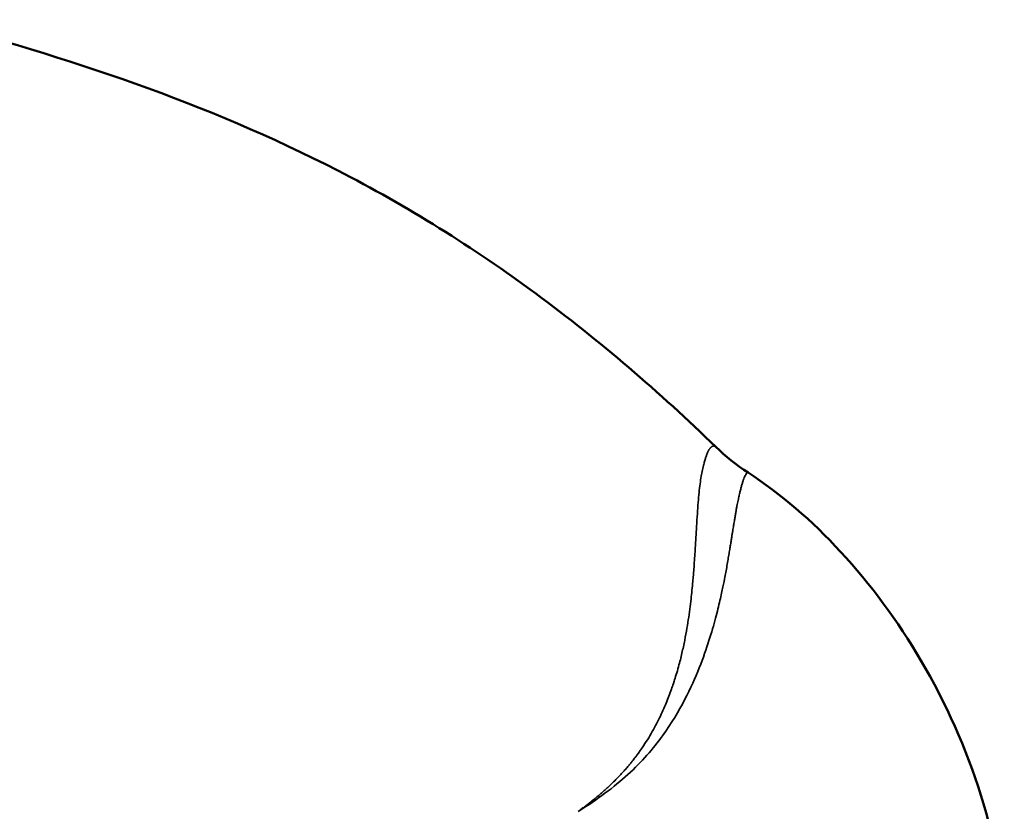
# Model space of a CAD drawing. Header units: millimetres. Extents: x 0 to 594, y 0 to 420.
# Tile 21 of 22: x 550 to 562, y 99 to 109. Entities that reach past the tile are written whole.
import ezdxf

# ---------------------------------------------------------------- set-up
doc = ezdxf.new("R2010")
doc.units = ezdxf.units.MM
doc.header["$LTSCALE"] = 2
doc.layers.add('Visible (ISO)', color=7, linetype='Continuous', lineweight=50)
doc.layers.add('Visible Narrow (ISO)', color=7, linetype='Continuous', lineweight=35)

msp = doc.modelspace()

# ---------------------------------------------------------------- linework, layer by layer
at = {"layer": 'Visible (ISO)'}
for points, knots in [([(548.616, 109.206), (550.382, 108.741), (552.153, 108.156), (554.684, 106.855), (555.525, 106.33), (557.117, 105.155), (557.875, 104.499), (558.582, 103.815)], [0, 0, 0, 0, 0.614006, 0.614006, 0.935963, 0.935963, 1.264277, 1.264277, 1.264277, 1.264277]), ([(558.99, 103.49), (559.399, 103.225), (559.796, 102.882), (560.532, 102.084), (560.877, 101.616), (561.483, 100.586), (561.743, 100.007), (562.11, 98.824), (562.221, 98.205), (562.221, 97.597)], [0, 0, 0, 0, 0.1673695, 0.1673695, 0.3414248, 0.3414248, 0.5272307, 0.5272307, 0.7157991, 0.7157991, 0.7157991, 0.7157991])]:
    msp.add_open_spline(points, degree=3, knots=knots, dxfattribs=at)
msp.add_open_spline([(558.582, 103.815), (558.703, 103.697), (558.841, 103.586), (558.99, 103.49)], degree=3, dxfattribs=at)
at = {"layer": 'Visible Narrow (ISO)'}
for points, knots in [([(558.582, 103.815), (558.582, 103.815), (558.582, 103.815), (558.582, 103.815), (558.581, 103.815), (558.579, 103.817), (558.578, 103.818), (558.577, 103.819), (558.575, 103.82), (558.574, 103.821), (558.573, 103.821), (558.571, 103.822), (558.57, 103.823), (558.568, 103.824), (558.567, 103.824), (558.565, 103.825), (558.564, 103.825), (558.562, 103.825), (558.56, 103.826), (558.559, 103.826), (558.557, 103.826), (558.555, 103.826), (558.553, 103.826), (558.551, 103.825), (558.549, 103.825), (558.547, 103.824), (558.545, 103.824), (558.542, 103.823), (558.54, 103.822), (558.538, 103.821), (558.536, 103.82), (558.533, 103.818), (558.532, 103.817), (558.53, 103.816), (558.528, 103.815), (558.526, 103.814), (558.525, 103.812), (558.523, 103.811), (558.521, 103.809), (558.519, 103.807), (558.518, 103.806), (558.516, 103.804), (558.514, 103.802), (558.513, 103.8), (558.511, 103.799), (558.51, 103.797), (558.508, 103.795), (558.506, 103.793), (558.505, 103.791), (558.503, 103.789), (558.502, 103.786), (558.5, 103.784), (558.499, 103.782), (558.497, 103.78), (558.496, 103.778), (558.495, 103.776), (558.493, 103.773), (558.492, 103.771), (558.491, 103.769), (558.49, 103.767), (558.488, 103.764), (558.487, 103.761), (558.485, 103.758), (558.484, 103.755), (558.482, 103.752), (558.481, 103.749), (558.479, 103.745), (558.477, 103.741), (558.476, 103.737), (558.474, 103.733), (558.472, 103.729), (558.47, 103.724), (558.468, 103.719), (558.467, 103.714), (558.465, 103.709), (558.463, 103.704), (558.461, 103.698), (558.459, 103.692), (558.457, 103.686), (558.455, 103.68), (558.452, 103.673), (558.45, 103.666), (558.448, 103.66), (558.446, 103.652), (558.444, 103.644), (558.441, 103.636), (558.439, 103.627), (558.436, 103.619), (558.434, 103.612), (558.433, 103.607), (558.429, 103.592), (558.425, 103.576), (558.419, 103.55), (558.413, 103.524), (558.407, 103.497), (558.403, 103.472), (558.398, 103.443), (558.393, 103.414), (558.389, 103.382), (558.384, 103.348), (558.38, 103.314), (558.375, 103.278), (558.371, 103.239), (558.367, 103.199), (558.364, 103.157), (558.36, 103.112), (558.356, 103.067), (558.353, 103.02), (558.35, 102.969), (558.346, 102.919), (558.343, 102.866), (558.34, 102.809), (558.336, 102.753), (558.333, 102.693), (558.329, 102.633), (558.326, 102.572), (558.322, 102.512), (558.317, 102.439), (558.312, 102.366), (558.306, 102.28), (558.302, 102.229), (558.298, 102.178), (558.296, 102.163), (558.294, 102.136), (558.291, 102.109), (558.288, 102.07), (558.284, 102.033), (558.281, 101.995), (558.277, 101.959), (558.273, 101.921), (558.268, 101.882), (558.263, 101.841), (558.258, 101.799), (558.253, 101.756), (558.247, 101.712), (558.24, 101.667), (558.233, 101.621), (558.226, 101.574), (558.218, 101.525), (558.209, 101.476), (558.2, 101.426), (558.19, 101.373), (558.179, 101.32), (558.167, 101.265), (558.155, 101.211), (558.142, 101.157), (558.129, 101.103), (558.111, 101.039), (558.093, 100.975), (558.071, 100.901), (558.057, 100.857), (558.043, 100.813), (558.038, 100.798), (558.029, 100.776), (558.021, 100.753), (558.01, 100.721), (557.999, 100.691), (557.988, 100.661), (557.976, 100.632), (557.964, 100.603), (557.952, 100.573), (557.94, 100.543), (557.926, 100.512), (557.912, 100.481), (557.898, 100.449), (557.883, 100.418), (557.868, 100.386), (557.852, 100.353), (557.835, 100.321), (557.818, 100.288), (557.8, 100.255), (557.781, 100.221), (557.761, 100.187), (557.741, 100.152), (557.72, 100.119), (557.699, 100.086), (557.679, 100.054), (557.652, 100.015), (557.625, 99.976), (557.579, 99.914), (557.576, 99.909), (557.572, 99.904), (557.568, 99.899), (557.564, 99.894), (557.56, 99.889), (557.555, 99.882), (557.548, 99.873), (557.541, 99.864), (557.535, 99.857), (557.528, 99.847), (557.52, 99.838), (557.512, 99.827), (557.502, 99.816), (557.493, 99.805), (557.483, 99.793), (557.472, 99.78), (557.461, 99.767), (557.449, 99.753), (557.436, 99.738), (557.423, 99.724), (557.41, 99.709), (557.394, 99.692), (557.379, 99.676), (557.363, 99.659), (557.346, 99.641), (557.33, 99.624), (557.313, 99.607), (557.292, 99.586), (557.27, 99.565), (557.245, 99.541), (557.229, 99.526), (557.214, 99.512), (557.208, 99.506), (557.198, 99.498), (557.189, 99.49), (557.177, 99.479), (557.166, 99.469), (557.154, 99.458), (557.143, 99.449), (557.132, 99.439), (557.12, 99.429), (557.108, 99.419), (557.096, 99.408), (557.084, 99.398), (557.072, 99.388), (557.059, 99.377), (557.046, 99.367), (557.033, 99.357), (557.02, 99.346), (557.007, 99.335), (556.994, 99.325), (556.98, 99.314), (556.966, 99.303), (556.952, 99.292), (556.938, 99.282), (556.923, 99.271), (556.909, 99.26), (556.894, 99.249), (556.879, 99.238), (556.864, 99.226), (556.848, 99.215)], [0.2816133, 0.2816133, 0.2816133, 0.2816133, 0.2818182, 0.2818182, 0.2818182, 0.2909091, 0.2909091, 0.2909091, 0.3, 0.3, 0.3, 0.3090909, 0.3090909, 0.3090909, 0.3181818, 0.3181818, 0.3181818, 0.3272727, 0.3272727, 0.3272727, 0.3363636, 0.3363636, 0.3363636, 0.3454545, 0.3454545, 0.3454545, 0.3545455, 0.3545455, 0.3545455, 0.3636364, 0.3636364, 0.3636364, 0.3727273, 0.3727273, 0.3727273, 0.3818182, 0.3818182, 0.3818182, 0.3909091, 0.3909091, 0.3909091, 0.4, 0.4, 0.4, 0.4090909, 0.4090909, 0.4090909, 0.4181818, 0.4181818, 0.4181818, 0.4272727, 0.4272727, 0.4272727, 0.4363636, 0.4363636, 0.4363636, 0.4454545, 0.4454545, 0.4454545, 0.4545455, 0.4545455, 0.4545455, 0.4636364, 0.4636364, 0.4636364, 0.4727273, 0.4727273, 0.4727273, 0.4818182, 0.4818182, 0.4818182, 0.4909091, 0.4909091, 0.4909091, 0.5, 0.5, 0.5, 0.5090909, 0.5090909, 0.5090909, 0.5181818, 0.5181818, 0.5181818, 0.5272727, 0.5272727, 0.5272727, 0.5363636, 0.5363636, 0.5363636, 0.5454545, 0.5454545, 0.5454545, 0.5545455, 0.5545455, 0.5545455, 0.5636364, 0.5636364, 0.5636364, 0.5727273, 0.5727273, 0.5727273, 0.5818182, 0.5818182, 0.5818182, 0.5909091, 0.5909091, 0.5909091, 0.6, 0.6, 0.6, 0.6090909, 0.6090909, 0.6090909, 0.6181818, 0.6181818, 0.6181818, 0.6272727, 0.6272727, 0.6272727, 0.6363636, 0.6363636, 0.6363636, 0.6454545, 0.6454545, 0.6454545, 0.6545455, 0.6545455, 0.6545455, 0.6636364, 0.6636364, 0.6636364, 0.6727273, 0.6727273, 0.6727273, 0.6818182, 0.6818182, 0.6818182, 0.6909091, 0.6909091, 0.6909091, 0.7, 0.7, 0.7, 0.7090909, 0.7090909, 0.7090909, 0.7181818, 0.7181818, 0.7181818, 0.7272727, 0.7272727, 0.7272727, 0.7363636, 0.7363636, 0.7363636, 0.7454545, 0.7454545, 0.7454545, 0.7545455, 0.7545455, 0.7545455, 0.7636364, 0.7636364, 0.7636364, 0.7727273, 0.7727273, 0.7727273, 0.7818182, 0.7818182, 0.7818182, 0.7909091, 0.7909091, 0.7909091, 0.8, 0.8, 0.8, 0.8090909, 0.8090909, 0.8090909, 0.8181818, 0.8181818, 0.8181818, 0.8272727, 0.8272727, 0.8272727, 0.8363636, 0.8363636, 0.8363636, 0.8454545, 0.8454545, 0.8454545, 0.8545455, 0.8545455, 0.8545455, 0.8636364, 0.8636364, 0.8636364, 0.8727273, 0.8727273, 0.8727273, 0.8818182, 0.8818182, 0.8818182, 0.8909091, 0.8909091, 0.8909091, 0.9, 0.9, 0.9, 0.9090909, 0.9090909, 0.9090909, 0.9181818, 0.9181818, 0.9181818, 0.9272727, 0.9272727, 0.9272727, 0.9363636, 0.9363636, 0.9363636, 0.9454545, 0.9454545, 0.9454545, 0.9545455, 0.9545455, 0.9545455, 0.9636364, 0.9636364, 0.9636364, 0.9727273, 0.9727273, 0.9727273, 0.9818182, 0.9818182, 0.9818182, 0.9909091, 0.9909091, 0.9909091, 1, 1, 1, 1]), ([(556.848, 99.215), (557.087, 99.363), (557.297, 99.519), (557.474, 99.68), (557.65, 99.84), (557.792, 100.006), (557.908, 100.166), (558.024, 100.326), (558.114, 100.479), (558.189, 100.623), (558.264, 100.767), (558.324, 100.902), (558.373, 101.026), (558.423, 101.151), (558.463, 101.265), (558.496, 101.369), (558.529, 101.473), (558.556, 101.566), (558.578, 101.651), (558.601, 101.735), (558.619, 101.81), (558.634, 101.875), (558.649, 101.941), (558.662, 101.998), (558.672, 102.047), (558.682, 102.097), (558.691, 102.139), (558.697, 102.171), (558.703, 102.203), (558.707, 102.224), (558.712, 102.25), (558.717, 102.277), (558.722, 102.307), (558.727, 102.336), (558.732, 102.364), (558.736, 102.389), (558.74, 102.414), (558.745, 102.438), (558.749, 102.462), (558.752, 102.485), (558.756, 102.508), (558.76, 102.529), (558.763, 102.55), (558.766, 102.571), (558.769, 102.59), (558.772, 102.609), (558.775, 102.627), (558.778, 102.645), (558.781, 102.662), (558.783, 102.679), (558.786, 102.695), (558.788, 102.71), (558.791, 102.724), (558.793, 102.738), (558.795, 102.752), (558.797, 102.766), (558.799, 102.779), (558.801, 102.79), (558.803, 102.8), (558.804, 102.807), (558.806, 102.823), (558.809, 102.838), (558.813, 102.86), (558.816, 102.88), (558.819, 102.9), (558.822, 102.916), (558.825, 102.933), (558.827, 102.949), (558.83, 102.966), (558.833, 102.981), (558.836, 102.997), (558.838, 103.012), (558.841, 103.026), (558.844, 103.04), (558.846, 103.053), (558.849, 103.066), (558.851, 103.079), (558.854, 103.092), (558.856, 103.103), (558.859, 103.115), (558.861, 103.127), (558.863, 103.137), (558.865, 103.148), (558.868, 103.158), (558.87, 103.168), (558.872, 103.178), (558.874, 103.188), (558.876, 103.196), (558.877, 103.203), (558.879, 103.208), (558.881, 103.221), (558.884, 103.233), (558.889, 103.253), (558.893, 103.27), (558.897, 103.287), (558.901, 103.301), (558.905, 103.315), (558.909, 103.33), (558.913, 103.344), (558.917, 103.357), (558.921, 103.37), (558.925, 103.383), (558.929, 103.394), (558.933, 103.406), (558.937, 103.417), (558.941, 103.427), (558.945, 103.436), (558.949, 103.445), (558.953, 103.453), (558.957, 103.461), (558.961, 103.467), (558.964, 103.473), (558.968, 103.478), (558.972, 103.483), (558.975, 103.486), (558.978, 103.489), (558.981, 103.491), (558.984, 103.491), (558.986, 103.491), (558.989, 103.49), (558.99, 103.489)], [0, 0, 0, 0, 0.0111111, 0.0111111, 0.0111111, 0.0222222, 0.0222222, 0.0222222, 0.0333333, 0.0333333, 0.0333333, 0.0444444, 0.0444444, 0.0444444, 0.0555556, 0.0555556, 0.0555556, 0.0666667, 0.0666667, 0.0666667, 0.0777778, 0.0777778, 0.0777778, 0.0888889, 0.0888889, 0.0888889, 0.1, 0.1, 0.1, 0.1111111, 0.1111111, 0.1111111, 0.1222222, 0.1222222, 0.1222222, 0.1333333, 0.1333333, 0.1333333, 0.1444444, 0.1444444, 0.1444444, 0.1555556, 0.1555556, 0.1555556, 0.1666667, 0.1666667, 0.1666667, 0.1777778, 0.1777778, 0.1777778, 0.1888889, 0.1888889, 0.1888889, 0.2, 0.2, 0.2, 0.2111111, 0.2111111, 0.2111111, 0.2222222, 0.2222222, 0.2222222, 0.2333333, 0.2333333, 0.2333333, 0.2444444, 0.2444444, 0.2444444, 0.2555556, 0.2555556, 0.2555556, 0.2666667, 0.2666667, 0.2666667, 0.2777778, 0.2777778, 0.2777778, 0.2888889, 0.2888889, 0.2888889, 0.3, 0.3, 0.3, 0.3111111, 0.3111111, 0.3111111, 0.3222222, 0.3222222, 0.3222222, 0.3333333, 0.3333333, 0.3333333, 0.3444444, 0.3444444, 0.3444444, 0.3555556, 0.3555556, 0.3555556, 0.3666667, 0.3666667, 0.3666667, 0.3777778, 0.3777778, 0.3777778, 0.3888889, 0.3888889, 0.3888889, 0.4, 0.4, 0.4, 0.4111111, 0.4111111, 0.4111111, 0.4222222, 0.4222222, 0.4222222, 0.4333333, 0.4333333, 0.4333333, 0.4400361, 0.4400361, 0.4400361, 0.4400361])]:
    msp.add_open_spline(points, degree=3, knots=knots, dxfattribs=at)

doc.saveas('drawing.dxf')
